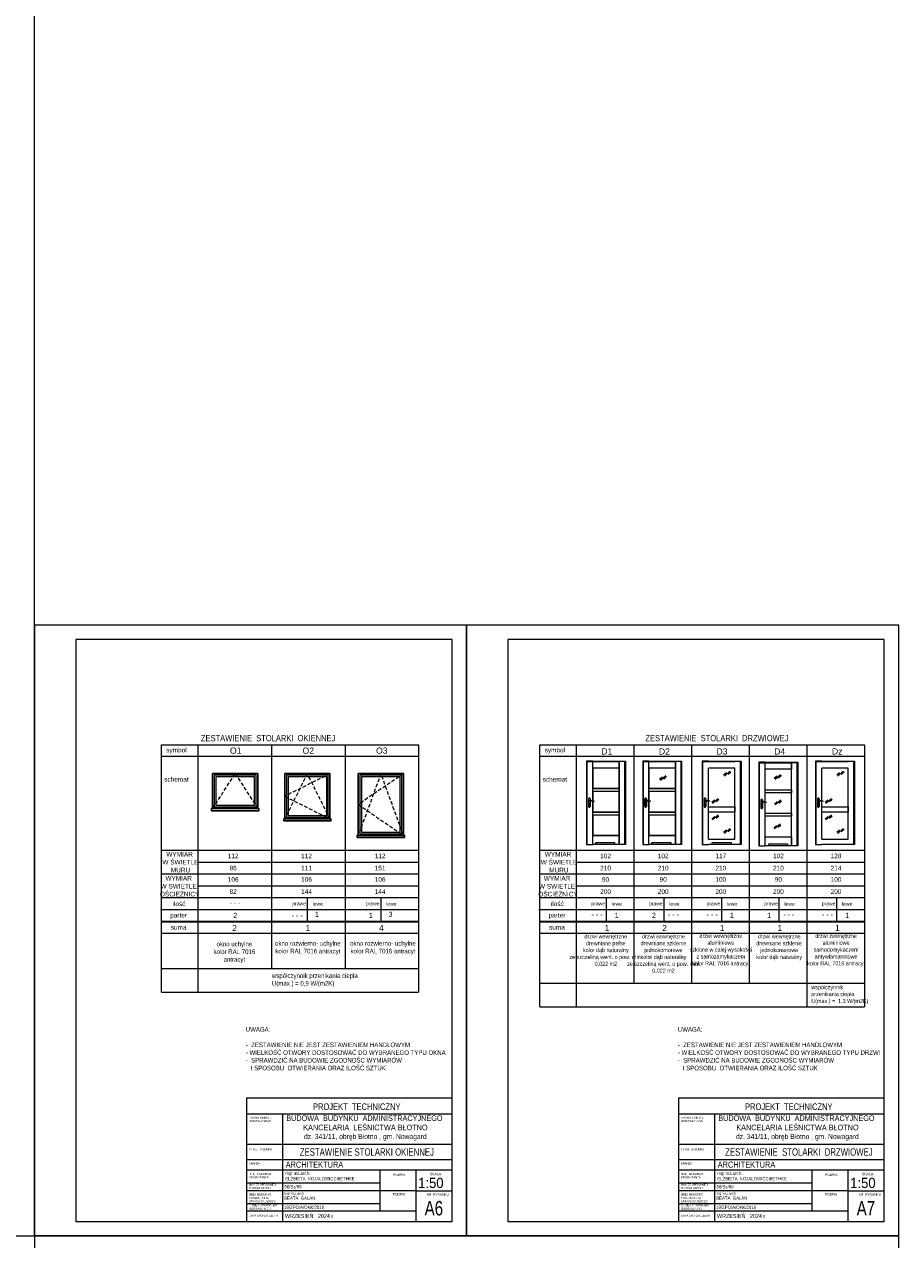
# Model space of a CAD drawing. Header units: inches. Extents: x 53216 to 117387, y -66787 to -22834.
# Tile 216 of 256: x 57391 to 59516, y -29575 to -26621. Entities that reach past the tile are written whole.
import ezdxf
from ezdxf.enums import TextEntityAlignment as Align

# ---------------------------------------------------------------- set-up
doc = ezdxf.new("R2010")
doc.units = ezdxf.units.IN
doc.header["$MEASUREMENT"] = 0
doc.linetypes.add('HIDDEN', pattern=[0.375, 0.25, -0.125])
for name, color, linetype, lineweight in [('A--tabelka rysunku', 7, 'Continuous', 0), ('p--elewacja', 46, 'Continuous', 30), ('p--elewacja cienka', 251, 'Continuous', 0), ('p--zestawienie stolarki', 9, 'Continuous', 0)]:
    doc.layers.add(name, color=color, linetype=linetype, lineweight=lineweight)
doc.styles.add('1-500', font='arial.ttf', dxfattribs={"width": 0.75, "height": 1.25})
doc.styles.add('Arial narrow', font='arial.ttf', dxfattribs={"width": 0.75})
doc.styles.get("Standard").update_dxf_attribs({"font": 'arial.ttf', "width": 0.75})
doc.styles.add('STYL-1', font='arial.ttf', dxfattribs={"width": 0.75})

msp = doc.modelspace()

# ---------------------------------------------------------------- linework, layer by layer
at = {"layer": 'A--tabelka rysunku', "linetype": 'Continuous'}
for p, q in [((58430.894, -29230.629), (57930.894, -29230.629)), ((59480.894, -29230.629), (58980.894, -29230.629)), ((58430.894, -29269.691), (57930.894, -29269.691)), ((58018.394, -29269.691), (58018.394, -29530.629)), ((59480.894, -29269.691), (58980.894, -29269.691)), ((59068.394, -29269.691), (59068.394, -29530.629)), ((58430.894, -29343.129), (57930.894, -29343.129)), ((58430.894, -29343.129), (57930.894, -29343.129)), ((59480.894, -29343.129), (58980.894, -29343.129)), ((59480.894, -29343.129), (58980.894, -29343.129)), ((58430.894, -29380.629), (57930.894, -29380.629)), ((59480.894, -29380.629), (58980.894, -29380.629)), ((58430.894, -29405.629), (57930.894, -29405.629)), ((58255.894, -29505.629), (58255.894, -29405.629)), ((58343.394, -29530.629), (58343.394, -29405.629)), ((59480.894, -29405.629), (58980.894, -29405.629)), ((59305.894, -29505.629), (59305.894, -29405.629)), ((59393.394, -29530.629), (59393.394, -29405.629)), ((58255.894, -29437.629), (57930.894, -29437.629)), ((59305.894, -29437.629), (58980.894, -29437.629)), ((58343.394, -29455.629), (57930.894, -29455.629)), ((58343.394, -29455.629), (58430.894, -29455.629)), ((59393.394, -29455.629), (58980.894, -29455.629)), ((59393.394, -29455.629), (59480.894, -29455.629)), ((58255.894, -29487.629), (57930.894, -29487.629)), ((58343.394, -29505.629), (57930.894, -29505.629)), ((59305.894, -29487.629), (58980.894, -29487.629)), ((59393.394, -29505.629), (58980.894, -29505.629))]:
    msp.add_line(p, q, dxfattribs=at)
for points in [[(53215.894, -29565.629), (57415.894, -29565.629), (57415.894, -26595.629), (53215.894, -26595.629)], [(57415.894, -29565.629), (58465.894, -29565.629), (58465.894, -28080.629), (57415.894, -28080.629)], [(57515.894, -29530.629), (58430.894, -29530.629), (58430.894, -28115.629), (57515.894, -28115.629)], [(58565.894, -29530.629), (59480.894, -29530.629), (59480.894, -28115.629), (58565.894, -28115.629)], [(57930.894, -29530.629), (58430.894, -29530.629), (58430.894, -29230.629), (57930.894, -29230.629)], [(58980.894, -29530.629), (59480.894, -29530.629), (59480.894, -29230.629), (58980.894, -29230.629)], [(57415.894, -31050.629), (59515.894, -31050.629), (59515.894, -29565.629), (57415.894, -29565.629)], [(57415.894, -31050.629), (59515.894, -31050.629), (59515.894, -29565.629), (57415.894, -29565.629)]]:
    msp.add_lwpolyline(points, close=True, dxfattribs=at)
at = {"layer": 'A--tabelka rysunku', "color": 1, "linetype": 'Continuous'}
for points in [[(53215.894, -29565.629), (57415.894, -29565.629), (57415.894, -26595.629), (53215.894, -26595.629)], [(58465.894, -29565.629), (59515.894, -29565.629), (59515.894, -28080.629), (58465.894, -28080.629)]]:
    msp.add_lwpolyline(points, close=True, dxfattribs=at)
at = {"layer": 'p--elewacja', "ltscale": 35}
for points in [[(57848.386, -28526.916), (57958.386, -28526.916), (57958.386, -28441.916), (57848.386, -28441.916)], [(58023.739, -28551.916), (58133.739, -28551.916), (58133.739, -28441.916), (58023.739, -28441.916)], [(58202.51, -28591.916), (58312.51, -28591.916), (58312.51, -28441.916), (58202.51, -28441.916)], [(57845.886, -28531.916), (57960.886, -28531.916), (57960.886, -28526.916), (57845.886, -28526.916)], [(58021.239, -28556.916), (58136.239, -28556.916), (58136.239, -28551.916), (58021.239, -28551.916)], [(58200.01, -28596.916), (58315.01, -28596.916), (58315.01, -28591.916), (58200.01, -28591.916)]]:
    msp.add_lwpolyline(points, close=True, dxfattribs=at)
at = {"layer": 'p--elewacja cienka', "linetype": 'Continuous', "lineweight": 5}
for p, q in [((58772.397, -28412.652), (58836.797, -28412.652)), ((58909.045, -28412.652), (58973.445, -28412.652)), ((59053.445, -28412.652), (59117.846, -28412.652)), ((59191.067, -28415.652), (59255.468, -28415.652)), ((59328.785, -28412.652), (59393.185, -28412.652)), ((58772.412, -28428.367), (58772.412, -28477.987)), ((58836.782, -28428.367), (58772.412, -28428.367)), ((58836.782, -28428.367), (58836.782, -28477.987)), ((58909.06, -28428.367), (58909.06, -28477.987)), ((58973.43, -28428.367), (58909.06, -28428.367)), ((58949.943, -28446.899), (58936.748, -28458.654)), ((58973.43, -28428.367), (58973.43, -28477.987)), ((59097.083, -28439.643), (59090.486, -28445.521)), ((59105.676, -28436.006), (59092.481, -28447.761)), ((59107.671, -28438.246), (59101.074, -28444.123)), ((59228.721, -28444.458), (59215.526, -28456.213)), ((59230.716, -28446.698), (59224.119, -28452.576)), ((59372.422, -28439.643), (59365.825, -28445.521)), ((59381.015, -28436.006), (59367.82, -28447.761)), ((59383.011, -28438.246), (59376.413, -28444.123)), ((58941.35, -28450.537), (58934.753, -28456.414)), ((58951.938, -28449.139), (58945.341, -28455.017)), ((59220.128, -28448.096), (59213.53, -28453.973)), ((58762.397, -28502.902), (58762.397, -28522.102)), ((58762.597, -28522.102), (58762.597, -28502.902)), ((58765.797, -28502.902), (58765.797, -28507.786)), ((58765.997, -28502.902), (58765.997, -28507.756)), ((58836.782, -28477.987), (58772.412, -28477.987)), ((58772.412, -28485.517), (58772.412, -28535.137)), ((58836.782, -28485.517), (58772.412, -28485.517)), ((58836.782, -28485.517), (58836.782, -28535.137)), ((58899.045, -28502.902), (58899.045, -28522.102)), ((58899.245, -28522.102), (58899.245, -28502.902)), ((58902.445, -28502.902), (58902.445, -28507.786)), ((58902.645, -28502.902), (58902.645, -28507.756)), ((58973.43, -28477.987), (58909.06, -28477.987)), ((58909.06, -28485.517), (58909.06, -28535.137)), ((58973.43, -28485.517), (58909.06, -28485.517)), ((58973.43, -28485.517), (58973.43, -28535.137)), ((59043.446, -28502.902), (59043.446, -28522.102)), ((59043.646, -28522.102), (59043.646, -28502.902)), ((59046.846, -28502.902), (59046.846, -28507.786)), ((59047.046, -28502.902), (59047.046, -28507.756)), ((59076.888, -28502.687), (59063.693, -28514.442)), ((59078.883, -28504.927), (59072.286, -28510.805)), ((59181.068, -28505.902), (59181.068, -28525.102)), ((59181.268, -28525.102), (59181.268, -28505.902)), ((59184.468, -28505.902), (59184.468, -28510.786)), ((59184.668, -28505.902), (59184.668, -28510.756)), ((59318.785, -28502.902), (59318.785, -28522.102)), ((59318.985, -28522.102), (59318.985, -28502.902)), ((59322.185, -28502.902), (59322.185, -28507.786)), ((59322.385, -28502.902), (59322.385, -28507.756)), ((59352.227, -28502.687), (59339.032, -28514.442)), ((59354.222, -28504.927), (59347.625, -28510.805)), ((58763.697, -28517.952), (58763.697, -28516.689)), ((58764.697, -28517.952), (58764.697, -28516.689)), ((58765.797, -28509.248), (58765.797, -28522.102)), ((58765.997, -28509.191), (58765.997, -28522.102)), ((58836.782, -28535.137), (58772.412, -28535.137)), ((58900.345, -28517.952), (58900.345, -28516.689)), ((58901.345, -28517.952), (58901.345, -28516.689)), ((58902.445, -28509.248), (58902.445, -28522.102)), ((58902.645, -28509.191), (58902.645, -28522.102)), ((58973.43, -28535.137), (58909.06, -28535.137)), ((59044.746, -28517.952), (59044.746, -28516.689)), ((59045.746, -28517.952), (59045.746, -28516.689)), ((59046.846, -28509.248), (59046.846, -28522.102)), ((59047.046, -28509.191), (59047.046, -28522.102)), ((59068.295, -28506.325), (59061.697, -28512.202)), ((59182.368, -28520.952), (59182.368, -28519.689)), ((59183.368, -28520.952), (59183.368, -28519.689)), ((59184.468, -28512.248), (59184.468, -28525.102)), ((59184.668, -28512.191), (59184.668, -28525.102)), ((59220.512, -28509.894), (59213.914, -28515.772)), ((59229.105, -28506.257), (59215.91, -28518.012)), ((59231.1, -28508.497), (59224.503, -28514.374)), ((59320.085, -28517.952), (59320.085, -28516.689)), ((59321.085, -28517.952), (59321.085, -28516.689)), ((59322.185, -28509.248), (59322.185, -28522.102)), ((59322.385, -28509.191), (59322.385, -28522.102)), ((59343.634, -28506.325), (59337.037, -28512.202)), ((58772.412, -28542.717), (58772.412, -28592.337)), ((58836.782, -28542.717), (58772.412, -28542.717)), ((58836.782, -28542.717), (58836.782, -28592.337)), ((58909.06, -28542.717), (58909.06, -28592.337)), ((58973.43, -28542.717), (58909.06, -28542.717)), ((58973.43, -28542.717), (58973.43, -28592.337)), ((59068.295, -28546.28), (59061.697, -28552.158)), ((59076.888, -28542.642), (59063.693, -28554.397)), ((59078.883, -28544.882), (59072.286, -28550.76)), ((59227.569, -28564.601), (59214.375, -28576.356)), ((59343.634, -28546.28), (59337.037, -28552.158)), ((59352.227, -28542.642), (59339.032, -28554.397)), ((59354.222, -28544.882), (59347.625, -28550.76)), ((58836.782, -28592.337), (58772.412, -28592.337)), ((58973.43, -28592.337), (58909.06, -28592.337)), ((59097.083, -28578.979), (59090.486, -28584.856)), ((59105.676, -28575.341), (59092.481, -28587.096)), ((59107.671, -28577.581), (59101.074, -28583.459)), ((59218.976, -28568.239), (59212.379, -28574.116)), ((59229.565, -28566.841), (59222.968, -28572.719)), ((59372.422, -28578.979), (59365.825, -28584.856)), ((59381.015, -28575.341), (59367.82, -28587.096)), ((59383.011, -28577.581), (59376.413, -28583.459))]:
    msp.add_line(p, q, dxfattribs=at)
for points in [[(58772.397, -28614.352), (58772.397, -28411.352), (58757.397, -28411.352), (58757.397, -28614.352)], [(58772.397, -28411.352), (58836.797, -28411.352), (58836.797, -28428.352), (58772.397, -28428.352)], [(58836.797, -28614.352), (58836.797, -28411.352), (58851.797, -28411.352), (58851.797, -28614.352)], [(58909.045, -28614.352), (58909.045, -28411.352), (58894.045, -28411.352), (58894.045, -28614.352)], [(58909.045, -28411.352), (58973.445, -28411.352), (58973.445, -28428.352), (58909.045, -28428.352)], [(58973.445, -28614.352), (58973.445, -28411.352), (58988.445, -28411.352), (58988.445, -28614.352)], [(59191.068, -28617.352), (59191.068, -28414.352), (59176.068, -28414.352), (59176.068, -28617.352)], [(59191.068, -28414.352), (59255.468, -28414.352), (59255.468, -28431.352), (59191.068, -28431.352)], [(59255.468, -28617.352), (59255.468, -28414.352), (59270.468, -28414.352), (59270.468, -28617.352)], [(58772.397, -28478.002), (58836.797, -28478.002), (58836.797, -28485.502), (58772.397, -28485.502)], [(58909.045, -28478.002), (58973.445, -28478.002), (58973.445, -28485.502), (58909.045, -28485.502)], [(59191.068, -28481.002), (59255.468, -28481.002), (59255.468, -28488.502), (59191.068, -28488.502)], [(58772.397, -28535.152), (58836.797, -28535.152), (58836.797, -28542.652), (58772.397, -28542.652)], [(58909.045, -28535.152), (58973.445, -28535.152), (58973.445, -28542.652), (58909.045, -28542.652)], [(59053.446, -28522.652), (59117.846, -28522.652), (59117.846, -28535.152), (59053.446, -28535.152)], [(59328.785, -28522.652), (59393.185, -28522.652), (59393.185, -28535.152), (59328.785, -28535.152)], [(59191.068, -28538.152), (59255.468, -28538.152), (59255.468, -28545.652), (59191.068, -28545.652)], [(58772.397, -28592.352), (58836.797, -28592.352), (58836.797, -28614.352), (58772.397, -28614.352)], [(58909.045, -28592.352), (58973.445, -28592.352), (58973.445, -28614.352), (58909.045, -28614.352)], [(58779.606, -28609.554), (58825.188, -28609.554), (58825.188, -28614.352), (58779.606, -28614.352)], [(58916.255, -28609.554), (58961.836, -28609.554), (58961.836, -28614.352), (58916.255, -28614.352)], [(59062.855, -28609.554), (59108.436, -28609.554), (59108.436, -28614.352), (59062.855, -28614.352)], [(59191.068, -28595.352), (59255.468, -28595.352), (59255.468, -28617.352), (59191.068, -28617.352)], [(59200.477, -28612.554), (59246.058, -28612.554), (59246.058, -28617.352), (59200.477, -28617.352)]]:
    msp.add_lwpolyline(points, close=True, dxfattribs=at)
for points in [[(58758.697, -28614.352), (58758.697, -28412.652), (58772.397, -28412.652)], [(58850.497, -28614.352), (58850.497, -28412.652), (58836.797, -28412.652)], [(58895.345, -28614.352), (58895.345, -28412.652), (58909.045, -28412.652)], [(58987.145, -28614.352), (58987.145, -28412.652), (58973.445, -28412.652)], [(59053.446, -28411.352), (59038.446, -28411.352), (59038.446, -28614.352), (59053.446, -28614.352)], [(59039.746, -28614.352), (59039.746, -28412.652), (59053.446, -28412.652)], [(59053.446, -28411.352), (59117.846, -28411.352)], [(59117.846, -28411.352), (59132.846, -28411.352), (59132.846, -28614.352), (59117.846, -28614.352)], [(59131.546, -28614.352), (59131.546, -28412.652), (59117.846, -28412.652)], [(59177.368, -28617.352), (59177.368, -28415.652), (59191.068, -28415.652)], [(59269.168, -28617.352), (59269.168, -28415.652), (59255.468, -28415.652)], [(59328.785, -28411.352), (59313.785, -28411.352), (59313.785, -28614.352), (59328.785, -28614.352)], [(59315.085, -28614.352), (59315.085, -28412.652), (59328.785, -28412.652)], [(59328.785, -28411.352), (59393.185, -28411.352)], [(59393.185, -28411.352), (59408.185, -28411.352), (59408.185, -28614.352), (59393.185, -28614.352)], [(59406.885, -28614.352), (59406.885, -28412.652), (59393.185, -28412.652)], [(59053.446, -28601.352), (59053.446, -28428.352)], [(59117.846, -28428.352), (59117.846, -28428.352), (59053.446, -28428.352)], [(59117.846, -28601.352), (59117.846, -28428.352)], [(59328.785, -28601.352), (59328.785, -28428.352)], [(59393.185, -28428.352), (59393.185, -28428.352), (59328.785, -28428.352)], [(59393.185, -28601.352), (59393.185, -28428.352)], [(59053.446, -28601.352), (59117.846, -28601.352)], [(59117.846, -28614.352), (59053.446, -28614.352)], [(59328.785, -28601.352), (59393.185, -28601.352)], [(59393.185, -28614.352), (59328.785, -28614.352)]]:
    msp.add_lwpolyline(points, dxfattribs=at)
at = {"layer": 'p--elewacja cienka', "linetype": 'HIDDEN', "lineweight": 5, "ltscale": 35}
for points in [[(57848.386, -28526.916), (57903.386, -28441.916), (57958.386, -28526.916)], [(58133.739, -28441.916), (58023.739, -28496.916), (58133.739, -28551.916), (58078.739, -28441.916), (58023.739, -28551.916)], [(58312.51, -28441.916), (58202.51, -28516.916), (58312.51, -28591.916), (58257.51, -28441.916), (58202.51, -28591.916)]]:
    msp.add_lwpolyline(points, dxfattribs=at)
at = {"layer": 'p--elewacja cienka', "lineweight": 5}
for points in [[(57852.386, -28522.916), (57954.386, -28522.916), (57954.386, -28445.916), (57852.386, -28445.916)], [(58027.739, -28547.916), (58129.739, -28547.916), (58129.739, -28445.916), (58027.739, -28445.916)], [(58206.51, -28587.916), (58308.51, -28587.916), (58308.51, -28445.916), (58206.51, -28445.916)], [(57856.386, -28518.916), (57950.386, -28518.916), (57950.386, -28449.916), (57856.386, -28449.916)], [(58031.739, -28543.916), (58125.739, -28543.916), (58125.739, -28449.916), (58031.739, -28449.916)], [(58210.51, -28583.916), (58304.51, -28583.916), (58304.51, -28449.916), (58210.51, -28449.916)]]:
    msp.add_lwpolyline(points, close=True, dxfattribs=at)
at = {"layer": 'p--elewacja cienka', "linetype": 'Continuous', "lineweight": 5}
for centre in [(58764.197, -28502.202), (58900.845, -28502.202), (59045.246, -28502.202), (59182.868, -28505.202), (59320.585, -28502.202), (58764.197, -28522.802), (58900.845, -28522.802), (59045.246, -28522.802), (59182.868, -28525.802), (59320.585, -28522.802)]:
    msp.add_circle(centre, 0.3, dxfattribs=at)
for centre, radius, start, end in [((58764.197, -28502.902), 1.8, 0, 180), ((58764.197, -28502.902), 1.6, 0, 180), ((58900.845, -28502.902), 1.8, 0, 180), ((58900.845, -28502.902), 1.6, 0, 180), ((59045.246, -28502.902), 1.8, 0, 180), ((59045.246, -28502.902), 1.6, 0, 180), ((59182.868, -28505.902), 1.8, 0, 180), ((59182.868, -28505.902), 1.6, 0, 180), ((59320.585, -28502.902), 1.8, 0, 180), ((59320.585, -28502.902), 1.6, 0, 180), ((58764.197, -28522.102), 1.8, 180, 0), ((58764.197, -28522.102), 1.6, 180, 0), ((58764.197, -28508.952), 0.85, 90, 311.711047), ((58764.197, -28516.002), 0.85, 306.031879, 233.968121), ((58764.197, -28517.952), 0.5, 180, 0), ((58768.997, -28528.242), 20.704, 71.118827, 103.40488), ((58770.741, -28526.129), 17.59, 73.635012, 109.869766), ((58775.556, -28508.952), 0.332, 295.217939, 64.782061), ((58900.845, -28522.102), 1.8, 180, 0), ((58900.845, -28522.102), 1.6, 180, 0), ((58900.845, -28508.952), 0.85, 90, 311.711047), ((58900.845, -28516.002), 0.85, 306.031879, 233.968121), ((58900.845, -28517.952), 0.5, 180, 0), ((58905.645, -28528.242), 20.704, 71.118827, 103.40488), ((58907.389, -28526.129), 17.59, 73.635012, 109.869766), ((58912.204, -28508.952), 0.332, 295.217939, 64.782061), ((59045.246, -28522.102), 1.8, 180, 0), ((59045.246, -28522.102), 1.6, 180, 0), ((59045.246, -28508.952), 0.85, 90, 311.711047), ((59045.246, -28516.002), 0.85, 306.031879, 233.968121), ((59045.246, -28517.952), 0.5, 180, 0), ((59050.046, -28528.242), 20.704, 71.118827, 103.40488), ((59051.79, -28526.129), 17.59, 73.635012, 109.869766), ((59056.604, -28508.952), 0.332, 295.217939, 64.782061), ((59182.868, -28525.102), 1.8, 180, 0), ((59182.868, -28525.102), 1.6, 180, 0), ((59182.868, -28511.952), 0.85, 90, 311.711047), ((59182.868, -28519.002), 0.85, 306.031879, 233.968121), ((59182.868, -28520.952), 0.5, 180, 0), ((59187.667, -28531.242), 20.704, 71.118827, 103.40488), ((59189.412, -28529.129), 17.59, 73.635012, 109.869766), ((59194.226, -28511.952), 0.332, 295.217939, 64.782061), ((59320.585, -28522.102), 1.8, 180, 0), ((59320.585, -28522.102), 1.6, 180, 0), ((59320.585, -28508.952), 0.85, 90, 311.711047), ((59320.585, -28516.002), 0.85, 306.031879, 233.968121), ((59320.585, -28517.952), 0.5, 180, 0), ((59325.385, -28528.242), 20.704, 71.118827, 103.40488), ((59327.129, -28526.129), 17.59, 73.635012, 109.869766), ((59331.944, -28508.952), 0.332, 295.217939, 64.782061)]:
    msp.add_arc(centre, radius, start, end, dxfattribs=at)
at = {"layer": 'p--zestawienie stolarki'}
for p, q in [((57724.058, -28372.199), (58349.072, -28372.199)), ((57724.058, -28972.886), (57724.058, -28372.199)), ((57812.758, -28372.199), (57812.758, -28972.886)), ((57991.529, -28372.199), (57991.529, -28915.386)), ((58170.301, -28372.199), (58170.301, -28915.386)), ((58349.072, -28372.199), (58349.072, -28972.886)), ((58349.072, -28372.199), (58349.072, -28972.886)), ((58643.698, -29008.373), (58643.698, -28372.199)), ((58643.698, -28372.199), (59432.397, -28372.199)), ((58643.698, -29008.373), (58643.698, -28372.199)), ((58732.397, -28372.199), (58732.397, -29008.373)), ((58872.397, -28372.199), (58872.397, -28950.873)), ((59012.397, -28372.199), (59012.397, -28950.873)), ((59152.397, -28372.199), (59152.397, -28950.873)), ((59292.397, -28372.199), (59292.397, -29008.373)), ((59432.397, -28372.199), (59432.397, -29008.373)), ((57724.058, -28399.699), (58349.072, -28399.699)), ((58643.698, -28399.699), (59432.397, -28399.699)), ((57724.058, -28627.973), (58349.072, -28627.973)), ((58643.698, -28627.973), (59432.397, -28627.973)), ((57812.758, -28656.723), (58349.072, -28656.723)), ((58732.397, -28656.723), (59432.397, -28656.723)), ((57724.058, -28685.473), (58349.072, -28685.473)), ((58643.698, -28685.473), (59432.397, -28685.473)), ((57812.758, -28714.223), (58349.072, -28714.223)), ((58732.397, -28714.223), (59432.397, -28714.223)), ((57721.797, -28771.723), (58349.072, -28771.723)), ((57724.058, -28742.973), (58349.072, -28742.973)), ((57724.058, -28771.723), (58349.072, -28771.723)), ((57724.058, -28771.723), (58349.072, -28771.723)), ((58079.039, -28800.473), (58079.039, -28742.973)), ((58257.81, -28800.473), (58257.81, -28742.973)), ((58641.436, -28771.723), (59163.059, -28771.723)), ((58643.698, -28742.973), (59432.397, -28742.973)), ((58643.698, -28771.723), (59432.397, -28771.723)), ((58643.698, -28771.723), (59073.673, -28771.723)), ((58805.78, -28800.473), (58805.78, -28742.973)), ((58945.78, -28800.473), (58945.78, -28742.973)), ((59085.78, -28800.473), (59085.78, -28742.973)), ((59225.78, -28800.473), (59225.78, -28742.973)), ((59365.78, -28800.473), (59365.78, -28742.973)), ((57724.058, -28800.473), (58349.072, -28800.473)), ((57724.058, -28800.473), (58349.072, -28800.473)), ((57724.058, -28800.473), (58349.072, -28800.473)), ((58643.698, -28800.473), (59432.397, -28800.473)), ((58643.698, -28800.473), (59432.397, -28800.473)), ((58643.698, -28800.473), (59432.397, -28800.473)), ((57724.058, -28801.973), (58349.072, -28801.973)), ((57724.058, -28829.223), (58349.072, -28829.223)), ((58643.698, -28801.973), (59432.397, -28801.973)), ((58643.698, -28829.223), (59432.397, -28829.223)), ((57724.058, -28915.386), (58349.072, -28915.386)), ((57724.058, -28972.886), (58349.072, -28972.886)), ((58643.698, -28950.873), (59432.397, -28950.873)), ((58643.698, -29008.373), (59432.397, -29008.373))]:
    msp.add_line(p, q, dxfattribs=at)

# ---------------------------------------------------------------- texts
at = {"layer": 'A--tabelka rysunku', "linetype": 'Continuous', "style": 'Arial narrow'}
for p in [(58376.754, -29411.963), (59426.754, -29411.963)]:
    msp.add_text('SKALA:', height=6, dxfattribs=at).set_placement(p, align=Align.TOP_LEFT)
at = {"layer": 'A--tabelka rysunku', "linetype": 'Continuous', "style": 'Arial narrow', "width": 0.908571}
for p in [(58348.017, -29424.064), (59398.017, -29424.064)]:
    msp.add_text('1:50', height=25, dxfattribs=at).set_placement(p, align=Align.TOP_LEFT)
at = {"layer": 'A--tabelka rysunku', "linetype": 'Continuous'}
for s, insert, char_height, width, attachment_point, style in [('PROJEKT  TECHNICZNY', (58198.799, -29243.416), 16, 627.98218, 2, 'Arial narrow'), ('PROJEKT  TECHNICZNY', (59248.799, -29243.416), 16, 627.98218, 2, 'Arial narrow'), ('NAZWA OBIEKTU\\PBUDOWLANEGO', (57937.819, -29275.366), 5, 277.17637, 1, 'Arial narrow'), ('NAZWA OBIEKTU\\PBUDOWLANEGO', (58987.819, -29275.366), 5, 277.17637, 1, 'Arial narrow'), ('TYTUŁ  RYSUNKU', (57936.913, -29352.397), 5, 277.17637, 1, 'Arial narrow'), ('ZESTAWIENIE STOLARKI OKIENNEJ', (58223.34, -29352.467), 18, 589.37616, 2, 'STYL-1'), ('TYTUŁ  RYSUNKU', (58986.913, -29352.397), 5, 277.17637, 1, 'Arial narrow'), ('ZESTAWIENIE  STOLARKI  DRZWIOWEJ', (59273.34, -29352.467), 18, 453.13316, 2, 'STYL-1'), ('BRANŻA', (57936.913, -29386.904), 5, 277.17637, 1, 'Arial narrow'), ('\\pxql;ARCHITEKTURA ', (58340.048, -29384.702), 15, 627.98218, 2, 'Arial narrow'), ('BRANŻA', (58986.913, -29386.904), 5, 277.17637, 1, 'Arial narrow'), ('\\pxql;ARCHITEKTURA ', (59390.048, -29384.702), 15, 627.98218, 2, 'Arial narrow'), ('IMIĘ I NAZWISKO \\PPROJEKTANTA', (57936.913, -29412.512), 5, 277.17637, 1, 'Arial narrow'), ('PODPIS ', (58287.246, -29413.848), 6, 277.17637, 1, 'Arial narrow'), ('IMIĘ I NAZWISKO \\PPROJEKTANTA', (58986.913, -29412.512), 5, 277.17637, 1, 'Arial narrow'), ('PODPIS ', (59337.246, -29413.848), 6, 277.17637, 1, 'Arial narrow'), ('NUMER UPRAWNIEŃ \\PBUDOWLANYCH', (57937.358, -29438.374), 5, 277.17637, 1, 'Arial narrow'), ('\\P58/Sz/99', (58023.207, -29428.609), 8, 277.17637, 1, 'Arial narrow'), ('NUMER UPRAWNIEŃ \\PBUDOWLANYCH', (58987.358, -29438.374), 5, 277.17637, 1, 'Arial narrow'), ('\\P58/Sz/99', (59073.207, -29428.609), 8, 277.17637, 1, 'Arial narrow'), ('IMIĘ I NAZWISKO \\PPROJEKTANTA\\PSPRAWDZAJĄCEGO', (57937.197, -29462.24), 5, 277.17637, 1, 'Arial narrow'), ('{\\H0.8333x;mgr inż.arch\\P}BEATA  GAŁAN    \\P    ', (58022.552, -29458.52), 8, 219.89178, 1, 'Arial narrow'), ('PODPIS  ', (58286.677, -29461.302), 6, 277.17637, 1, 'Arial narrow'), ('A6', (58363.764, -29480.564), 35, 65.0967, 1, 'Arial narrow'), ('NR  RYSUNKU', (58368.74, -29461.839), 6, 72.14614, 1, 'Arial narrow'), ('IMIĘ I NAZWISKO \\PPROJEKTANTA\\PSPRAWDZAJĄCEGO', (58987.197, -29462.24), 5, 277.17637, 1, 'Arial narrow'), ('{\\H0.8333x;mgr inż.arch\\P}BEATA  GAŁAN    \\P    ', (59072.552, -29458.52), 8, 219.89178, 1, 'Arial narrow'), ('PODPIS  ', (59336.677, -29461.302), 6, 277.17637, 1, 'Arial narrow'), ('A7', (59413.764, -29480.564), 35, 65.0967, 1, 'Arial narrow'), ('NR  RYSUNKU', (59418.74, -29461.839), 6, 72.14614, 1, 'Arial narrow'), ('NUMER UPRAWNIEŃ \\PBUDOWLANYCH', (57937.878, -29488.392), 5, 277.17637, 1, 'Arial narrow'), (' 19/ZPOIA/OKK/2016\\P       ', (58019.324, -29491.891), 8, 219.89178, 1, 'Arial narrow'), ('NUMER UPRAWNIEŃ \\PBUDOWLANYCH', (58987.878, -29488.392), 5, 277.17637, 1, 'Arial narrow'), (' 19/ZPOIA/OKK/2016\\P       ', (59069.324, -29491.891), 8, 219.89178, 1, 'Arial narrow'), ('DATA SPORZĄDZENIA', (57936.913, -29513.453), 5, 277.17637, 1, 'Arial narrow'), ('DATA SPORZĄDZENIA', (58986.913, -29513.453), 5, 277.17637, 1, 'Arial narrow')]:
    msp.add_mtext(s, dxfattribs=dict(at, insert=insert, char_height=char_height, width=width, attachment_point=attachment_point, style=style))
at = {"layer": 'A--tabelka rysunku'}
for s, insert, char_height, width, attachment_point, style in [('{\\H0.75x;BUDOWA  BUDYNKU  ADMINISTRACYJNEGO\\P KANCELARIA  LEŚNICTWA BŁOTNO\\P\\H0.9259x; dz. 341/11, obręb Błotno , gm. Nowogard}', (58217.403, -29272.525), 18, 597.29156, 2, '1-500'), ('{\\H0.75x;BUDOWA  BUDYNKU  ADMINISTRACYJNEGO\\P KANCELARIA LEŚNICTWA BŁOTNO\\P\\H0.9259x; dz. 341/11, obręb Błotno , gm. Nowogard}', (59267.403, -29272.525), 18, 597.29156, 2, '1-500'), ('WRZESIEŃ   2024 r', (58024.397, -29512.056), 10, 277.17637, 1, 'Arial narrow'), ('WRZESIEŃ   2024 r', (59074.397, -29512.056), 10, 277.17637, 1, 'Arial narrow')]:
    msp.add_mtext(s, dxfattribs=dict(at, insert=insert, char_height=char_height, width=width, attachment_point=attachment_point, style=style))
at = {"layer": 'A--tabelka rysunku', "linetype": 'Continuous', "char_height": 8, "width": 277.17637, "attachment_point": 1}
for insert in [(58025.107, -29409.151), (59075.107, -29409.151)]:
    msp.add_mtext('{\\W0.75;mgr inż.arch.\\PELŻBIETA  KOJAŁOWICZ-BETHKE}', dxfattribs=dict(at, insert=insert))
at = {"layer": 'p--zestawienie stolarki', "width": 0.8}
for s, p in [('ZESTAWIENIE  STOLARKI  OKIENNEJ', (57820.107, -28348.043)), ('ZESTAWIENIE  STOLARKI  DRZWIOWEJ', (58900.347, -28348.043))]:
    msp.add_text(s, height=15, dxfattribs=at).set_placement(p, align=Align.TOP_LEFT)
at = {"layer": 'p--zestawienie stolarki'}
for s, height, width, p in [('symbol', 11.25, 0.8, (57760.663, -28378.946)), ('symbol', 11.25, 0.8, (58680.302, -28378.946)), ('schemat', 11.25, 0.8, (57760.663, -28450.087)), ('schemat', 11.25, 0.8, (58680.302, -28450.087)), (' W ŚWIETLE', 11.25, 0.8, (57768.245, -28651.421)), ('WYMIAR', 11.25, 0.8, (57768.245, -28632.229)), (' W ŚWIETLE', 11.25, 0.8, (58687.884, -28651.421)), ('WYMIAR', 11.25, 0.8, (58687.884, -28632.229)), (' MURU', 11.25, 0.8, (57768.245, -28670.612)), (' MURU', 11.25, 0.8, (58687.884, -28670.612)), ('W SWIETLE ', 11.25, 0.8, (57768.245, -28709.898)), ('WYMIAR ', 11.25, 0.8, (57768.245, -28690.706)), ('W SWIETLE ', 11.25, 0.8, (58687.884, -28709.898)), ('WYMIAR ', 11.25, 0.8, (58687.884, -28690.706)), ('OŚCIEŻNICY', 11.25, 0.8, (57768.245, -28729.089)), ('OŚCIEŻNICY', 11.25, 0.8, (58687.884, -28729.089)), ('ilość', 11.25, 0.8, (57766.665, -28752.57)), ('ilość', 11.25, 0.8, (58686.304, -28752.57)), ('parter', 11.25, 0.8, (57765.874, -28780.228)), ('parter', 11.25, 0.8, (58685.514, -28780.228)), ('suma', 11.25, 0.8, (57765.874, -28809.819)), ('2', 15, 0.970588, (57901.772, -28809.587)), ('1', 15, 0.970588, (58080.137, -28809.587)), ('4', 15, 0.970588, (58258.908, -28809.587)), ('suma', 11.25, 0.8, (58685.514, -28809.819)), ('1', 15, 0.970588, (58806.878, -28809.587)), ('2', 15, 0.970588, (58946.878, -28809.587)), ('1', 15, 0.970588, (59086.878, -28809.587)), ('1', 15, 0.970588, (59226.878, -28809.587)), ('1', 15, 0.970588, (59366.878, -28809.587))]:
    msp.add_text(s, height=height, dxfattribs=dict(at, width=width)).set_placement(p, align=Align.TOP_CENTER)
for s, height, p in [('O1', 15, (57904.675, -28378.459)), ('O2', 15, (58080.975, -28378.459)), ('O3', 15, (58259.746, -28378.459)), ('D1', 15, (58806.566, -28380.434)), ('D2', 15, (58946.566, -28380.434)), ('D3', 15, (59086.566, -28380.434)), ('D4', 15, (59226.566, -28380.434)), ('Dz', 15, (59366.566, -28380.434)), ('112', 11.25, (57898.469, -28636.329)), ('112', 11.25, (58076.834, -28636.329)), ('112', 11.25, (58255.605, -28636.329)), ('102', 11.25, (58803.575, -28636.329)), ('102', 11.25, (58943.575, -28636.329)), ('117', 11.25, (59083.575, -28636.329)), ('102', 11.25, (59223.575, -28636.329)), ('128', 11.25, (59363.575, -28636.329)), ('86', 11.25, (57898.469, -28665.74)), ('111', 11.25, (58076.834, -28665.74)), ('151', 11.25, (58255.605, -28665.74)), ('210', 11.25, (58803.575, -28665.74)), ('210', 11.25, (58943.575, -28665.74)), ('210', 11.25, (59083.575, -28665.74)), ('210', 11.25, (59223.575, -28665.74)), ('214', 11.25, (59363.575, -28665.74)), ('106', 11.25, (57898.469, -28693.312)), ('106', 11.25, (58076.834, -28693.312)), ('106', 11.25, (58255.605, -28693.312)), ('90', 11.25, (58803.575, -28693.312)), ('90', 11.25, (58943.575, -28693.312)), ('100', 11.25, (59083.575, -28693.312)), ('90', 11.25, (59223.575, -28693.312)), ('100', 11.25, (59363.575, -28693.312)), ('82', 11.25, (57898.469, -28722.903)), ('144', 11.25, (58076.834, -28722.903)), ('144', 11.25, (58255.605, -28722.903)), ('200', 11.25, (58803.575, -28722.903)), ('200', 11.25, (58943.575, -28722.903)), ('200', 11.25, (59083.575, -28722.903)), ('200', 11.25, (59223.575, -28722.903)), ('200', 11.25, (59363.575, -28722.903)), ('- - -', 12.5, (57903.392, -28750.655)), ('prawe', 8.75, (58058.911, -28753.367)), ('lewe', 8.75, (58104.117, -28753.954)), ('prawe', 8.75, (58237.683, -28753.367)), ('lewe', 8.75, (58282.888, -28753.954)), ('prawe', 8.75, (58785.653, -28753.367)), ('lewe', 8.75, (58830.858, -28753.954)), ('prawe', 8.75, (58925.653, -28753.367)), ('lewe', 8.75, (58970.858, -28753.954)), ('prawe', 8.75, (59065.653, -28753.367)), ('lewe', 8.75, (59110.858, -28753.954)), ('prawe', 8.75, (59205.653, -28753.367)), ('lewe', 8.75, (59250.858, -28753.954)), ('prawe', 8.75, (59345.653, -28753.367)), ('lewe', 8.75, (59390.858, -28753.954)), ('2', 12.5, (57903.392, -28780.11)), ('- - -', 12.5, (58054.205, -28780.11)), ('1', 12.5, (58102.038, -28777.641)), ('1', 12.5, (58232.977, -28780.11)), ('3', 12.5, (58280.81, -28777.641)), ('- - -', 12.5, (58782.781, -28777.641)), ('1', 12.5, (58830.614, -28780.11)), ('2', 12.5, (58920.947, -28780.11)), ('- - -', 12.5, (58968.78, -28777.641)), ('- - -', 12.5, (59062.781, -28777.641)), ('1', 12.5, (59110.614, -28780.11)), ('1', 12.5, (59200.947, -28780.11)), ('- - -', 12.5, (59248.78, -28777.641)), ('- - -', 12.5, (59342.781, -28777.641)), ('1', 12.5, (59390.614, -28780.11))]:
    msp.add_text(s, height=height, dxfattribs=at).set_placement(p, align=Align.TOP_CENTER)
for s, insert, char_height, width, attachment_point in [('drzwi wewnętrzne\\Pdrewniane pełne\\Pkolor dąb naturalny\\Pze szczeliną went. o pow. min. 0,022 m2', (58804.166, -28832.408), 10, 148.12591, 2), ('drzwi wewnętrzne\\Pdrewniane szklenie jednokomorowe\\Pkolor dąb naturalny\\Pze szczeliną went. o pow. min. 0,022 m2', (58944.193, -28832.408), 10, 148.12591, 2), ('drzwi wewnętrzne \\Paluminiowe\\Pszklone w całej wysokości\\Pz samozamykaczem\\Pkolor RAL 7016 antracyt', (59083.721, -28831.257), 10, 148.12591, 2), ('drzwi wewnętrzne\\Pdrewniane szklenie jednokomorowe\\Pkolor dąb naturalny', (59225.473, -28832.408), 10, 148.12591, 2), ('drzwi zewnętrzne \\Paluminiowe\\Psamodomykaczem\\Pantywłamanniowe\\Pkolor RAL 7016 antracyt', (59363.747, -28831.257), 10, 148.12591, 2), ('okno uchylne\\Pkolor RAL 7016 antracyt', (57901.359, -28850.292), 11.25, 101.8347, 2), ('okno rozwierno- uchylne\\Pkolor RAL 7016 antracyt', (58080.062, -28848.802), 11.25, 148.12591, 2), ('okno rozwierno- uchylne\\Pkolor RAL 7016 antracyt', (58262.524, -28848.802), 11.25, 148.12591, 2), ('współczynnik przenikania ciepła \\PU(max ) = 0,9 W/(m2K)', (57992.781, -28927.287), 11.25, 862.695, 1), ('współczynnik \\Pprzenikania ciepła \\PU(max ) =  1,3 W/(m2K)', (59303.572, -28956.027), 10, 862.695, 1), ('UWAGA:\\P\\P-  ZESTAWIENIE NIE JEST ZESTAWIENIEM HANDLOWYM  \\P- WIELKOŚĆ OTWORY DOSTOSOWAĆ DO WYBRANEGO TYPU OKNA\\P-  SPRAWDZIĆ NA BUDOWIE ZGODNOŚC WYMIARÓW\\P   I SPOSOBU  OTWIERANIA ORAZ ILOŚĆ SZTUK', (57929.212, -29057.923), 11.25, 973.16741, 1), ('UWAGA:\\P\\P-  ZESTAWIENIE NIE JEST ZESTAWIENIEM HANDLOWYM  \\P- WIELKOŚĆ OTWORY DOSTOSOWAĆ DO WYBRANEGO TYPU DRZWI \\P-  SPRAWDZIĆ NA BUDOWIE ZGODNOŚC WYMIARÓW\\P   I SPOSOBU  OTWIERANIA ORAZ ILOŚĆ SZTUK', (58979.212, -29057.923), 11.25, 973.16741, 1)]:
    msp.add_mtext(s, dxfattribs=dict(at, insert=insert, char_height=char_height, width=width, attachment_point=attachment_point))

doc.saveas('drawing.dxf')
